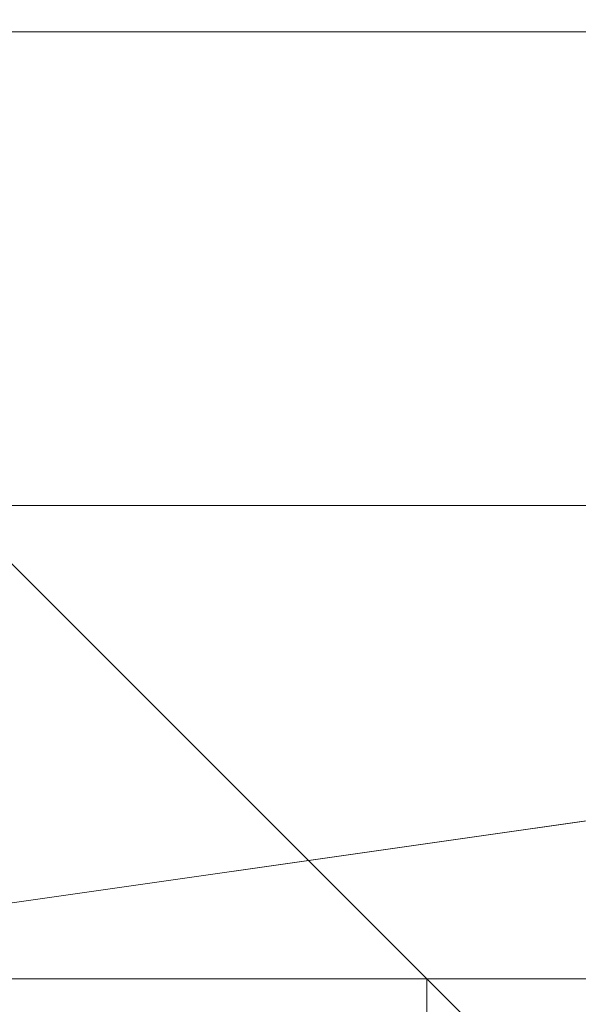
# Model space of a CAD drawing. Header units: inches. Extents: x -79624 to 52587, y -27526 to 10116.
# Tile 23 of 256: x 9790 to 9801, y -15418 to -15400. Entities that reach past the tile are written whole.
import ezdxf

# ---------------------------------------------------------------- set-up
doc = ezdxf.new("R2010")
doc.units = ezdxf.units.IN
doc.header["$MEASUREMENT"] = 0
doc.layers.add('- მექანიკური ნაწილი', color=7, linetype='Continuous', lineweight=18)
doc.layers.add('Dimensioning - General', color=7, linetype='Continuous')
doc.styles.add('GENERATED_STYLE_1', font='txt')
doc.dimstyles.new('GENERATED_STYLE__1', dxfattribs={"dimtxt": 100, "dimasz": 76, "dimexe": 0.18, "dimexo": 0.0625, "dimgap": 0, "dimtad": 0, "dimdec": 0, "dimlfac": 0.1, "dimzin": 0, "dimdsep": 46, "dimtxsty": 'GENERATED_STYLE_1', "dimblk": 'ARROWHEAD_5', "dimblk1": 'ARROWHEAD_5', "dimblk2": 'ARROWHEAD_5', "dimcen": 0.09, "dimse1": 1, "dimse2": 1, "dimclrd": 7, "dimclre": 7, "dimclrt": 7, "dimadec": 0, "dimazin": 0, "dimtfac": 1, "dimtdec": 4, "dimtmove": 0, "dimatfit": 3, "dimfxl": 1, "dimtolj": 1, "dimtzin": 0, "dimarcsym": 0})
doc.dimstyles.new('GENERATED_STYLE__2', dxfattribs={"dimtxt": 100, "dimasz": 76, "dimexe": 0.18, "dimexo": 0.0625, "dimgap": 0, "dimtad": 0, "dimtih": 1, "dimtoh": 1, "dimdec": 0, "dimlfac": 0.1, "dimzin": 0, "dimdsep": 46, "dimtxsty": 'GENERATED_STYLE_1', "dimblk": 'ARROWHEAD_5', "dimblk1": 'ARROWHEAD_5', "dimblk2": 'ARROWHEAD_5', "dimcen": 0.09, "dimse1": 1, "dimse2": 1, "dimclrd": 7, "dimclre": 7, "dimclrt": 7, "dimadec": 0, "dimazin": 0, "dimtfac": 1, "dimtdec": 4, "dimtmove": 0, "dimatfit": 3, "dimfxl": 1, "dimtolj": 1, "dimtzin": 0, "dimarcsym": 0})

# ---------------------------------------------------------------- blocks, each defined once
blk = doc.blocks.new('ARROWHEAD_5')
at = {"linetype": 'Continuous', "lineweight": 0}
blk.add_hatch(color=0, dxfattribs=at).paths.add_polyline_path([(-1, 0.2679), (0, 0), (-1, -0.2679)])
at = {"color": 0, "linetype": 'Continuous', "lineweight": 0}
blk.add_line((0, 0), (-1, 0), dxfattribs=at)
blk = doc.blocks.new('*D249')
at = {"layer": 'Defpoints', "color": 0, "linetype": 'Continuous', "transparency": 16777216}
for p in [(358.556, 209.203), (25258.556, 209.203), (1258.556, -26125.722)]:
    blk.add_point(p, dxfattribs=at)
at = {"layer": 'Dimensioning - General', "color": 7, "linetype": 'Continuous', "lineweight": -2, "transparency": 16777216}
for p, q in [((358.556, 133.203), (358.556, -12795.724)), ((358.556, -26049.722), (358.556, -13148.104))]:
    blk.add_line(p, q, dxfattribs=at)
at = {"layer": 'Dimensioning - General', "color": 7, "linetype": 'Continuous', "lineweight": -2, "transparency": 16777216, "xscale": 76.00000000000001, "yscale": 76.00000000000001, "zscale": 76.00000000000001}
for p, rotation in [((358.556, 209.203), 90), ((358.556, -26125.722), 270)]:
    blk.add_blockref('ARROWHEAD_5', p, dxfattribs=dict(at, rotation=rotation))
at = {"layer": 'Dimensioning - General', "color": 7, "linetype": 'Continuous', "lineweight": 13, "transparency": 16777216, "insert": (358.556, -12971.914), "char_height": 100, "attachment_point": 5, "rotation": 90, "style": 'GENERATED_STYLE_1'}
blk.add_mtext('\\A1;2633', dxfattribs=at)
blk = doc.blocks.new('*D264')
at = {"layer": 'Defpoints', "color": 0, "linetype": 'Continuous', "transparency": 16777216}
for p in [(7428.968, -14429.123), (51186.628, -26125.722), (51186.628, -26425.722)]:
    blk.add_point(p, dxfattribs=at)
at = {"layer": 'Dimensioning - General', "color": 7, "linetype": 'Continuous', "lineweight": -2, "transparency": 16777216}
for p, q in [((7504.968, -26425.722), (29120.843, -26425.722)), ((51110.628, -26425.722), (29468.462, -26425.722))]:
    blk.add_line(p, q, dxfattribs=at)
at = {"layer": 'Dimensioning - General', "color": 7, "linetype": 'Continuous', "lineweight": -2, "transparency": 16777216, "xscale": 76.00000000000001, "yscale": 76.00000000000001, "zscale": 76.00000000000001, "rotation": 180}
blk.add_blockref('ARROWHEAD_5', (7428.968, -26425.722), dxfattribs=at)
at = {"layer": 'Dimensioning - General', "color": 7, "linetype": 'Continuous', "lineweight": -2, "transparency": 16777216, "xscale": 76.00000000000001, "yscale": 76.00000000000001, "zscale": 76.00000000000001}
blk.add_blockref('ARROWHEAD_5', (51186.628, -26425.722), dxfattribs=at)
at = {"layer": 'Dimensioning - General', "color": 7, "linetype": 'Continuous', "lineweight": 13, "transparency": 16777216, "insert": (29294.653, -26425.722), "char_height": 100, "attachment_point": 5, "style": 'GENERATED_STYLE_1'}
blk.add_mtext('\\A1;4376', dxfattribs=at)
blk = doc.blocks.new('*D276')
at = {"layer": 'Defpoints', "color": 0, "linetype": 'Continuous', "transparency": 16777216}
for p in [(7428.968, -14429.123), (51786.628, -14429.123), (4328.728, -18360.584)]:
    blk.add_point(p, dxfattribs=at)
at = {"layer": 'Dimensioning - General', "color": 7, "linetype": 'Continuous', "lineweight": -2, "transparency": 16777216}
for p, q in [((51786.628, -14505.123), (51786.628, -16274.383)), ((51786.628, -18284.584), (51786.628, -16531.526))]:
    blk.add_line(p, q, dxfattribs=at)
at = {"layer": 'Dimensioning - General', "color": 7, "linetype": 'Continuous', "lineweight": -2, "transparency": 16777216, "xscale": 76.00000000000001, "yscale": 76.00000000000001, "zscale": 76.00000000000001}
for p, rotation in [((51786.628, -14429.123), 90), ((51786.628, -18360.584), 270)]:
    blk.add_blockref('ARROWHEAD_5', p, dxfattribs=dict(at, rotation=rotation))
at = {"layer": 'Dimensioning - General', "color": 7, "linetype": 'Continuous', "lineweight": 13, "transparency": 16777216, "insert": (51786.628, -16402.954), "char_height": 100, "attachment_point": 5, "rotation": 90, "style": 'GENERATED_STYLE_1'}
blk.add_mtext('\\A1;393', dxfattribs=at)

msp = doc.modelspace()

# ---------------------------------------------------------------- linework, layer by layer
at = {"layer": '- მექანიკური ნაწილი', "color": 7, "lineweight": 0}
msp.add_lwpolyline([(9842.73853, -15408.92462), (9842.73853, -14977.78728), (9779.86434, -14968.80526), (9779.86434, -15417.90665)], close=True, dxfattribs=at)
for points in [[(10282.8579, -15399.94259), (9779.86434, -15399.94259), (9779.86434, -15381.97854), (9636.15189, -15381.97854), (9636.15189, -15337.0684), (9636.15189, -15381.97854), (9636.15189, -15337.0684), (9636.15189, -15381.97854), (9636.15189, -15355.03245), (9600.22378, -15355.03245), (9600.22378, -15319.10434), (9636.15189, -15319.10434), (9636.15189, -15355.03245), (9600.22378, -15355.03245), (9636.15189, -15355.03245), (9636.15189, -15319.10434), (9636.15189, -15355.03245), (9636.15189, -15319.10434), (9779.86434, -15319.10434), (9779.86434, -15355.03245), (9636.15189, -15355.03245), (9636.15189, -15319.10434), (9779.86434, -15319.10434), (9779.86434, -15274.1942)], [(9636.15189, -15274.1942), (9636.15189, -15319.10434), (9600.22378, -15319.10434), (9600.22378, -15355.03245), (9600.22378, -15381.97854), (9636.15189, -15381.97854), (9600.22378, -15381.97854), (9600.22378, -15399.94259), (9636.15189, -15399.94259), (9636.15189, -15381.97854), (9779.86434, -15381.97854), (9779.86434, -15399.94259), (9636.15189, -15399.94259), (9779.86434, -15399.94259), (9779.86434, -15408.92462), (9779.86434, -15417.90665), (9779.86434, -15408.92462), (9779.86434, -15399.94259), (9779.86434, -15408.92462), (9779.86434, -15417.90665), (9779.86434, -15408.92462), (9779.86434, -15399.94259), (9779.86434, -15408.92462), (10282.8579, -15408.92462)], [(9779.86434, -15274.1942), (9779.86434, -15310.12231), (9779.86434, -15346.05043), (9779.86434, -15408.92462), (9779.86434, -15417.90665), (10282.8579, -15417.90665)], [(10282.8579, -15399.94259), (9779.86434, -15399.94259), (9779.86434, -15381.97854), (10282.8579, -15381.97854)], [(10282.8579, -15408.92462), (9779.86434, -15408.92462), (9779.86434, -15417.90665), (9636.15189, -15417.90665), (9636.15189, -15408.92462), (9779.86434, -15408.92462), (9779.86434, -15399.94259), (10282.8579, -15399.94259)], [(10282.8579, -15417.90665), (9779.86434, -15417.90665), (9779.86434, -15408.92462), (9779.86434, -15399.94259), (10282.8579, -15399.94259)], [(10282.8579, -15408.92462), (9779.86434, -15408.92462), (9779.86434, -15417.90665), (9788.84636, -15417.90665), (9788.84636, -15408.92462), (9779.86434, -15408.92462), (9779.86434, -15417.90665), (9636.15189, -15417.90665), (9636.15189, -15408.92462), (9779.86434, -15408.92462), (9788.84636, -15408.92462), (9788.84636, -15417.90665)], [(10282.8579, -15408.92462), (9779.86434, -15408.92462), (9779.86434, -15417.90665), (9779.86434, -15408.92462), (9779.86434, -15417.90665)], [(9842.73853, -15408.92462), (9779.86434, -15417.90665), (9842.73853, -15408.92462)], [(9779.86434, -15417.90665), (9842.73853, -15408.92462)]]:
    msp.add_lwpolyline(points, dxfattribs=at)
at = {"layer": '- მექანიკური ნაწილი', "lineweight": 0}
for points in [[(9806.81042, -15426.88868), (9815.79245, -15417.90665), (9806.81042, -15417.90665), (9806.81042, -15426.88868), (9797.82839, -15426.88868), (9788.84636, -15417.90665), (9779.86434, -15408.92462), (9788.84636, -15408.92462), (9779.86434, -15399.94259), (9779.86434, -15408.92462), (9788.84636, -15408.92462), (9797.82839, -15417.90665), (9788.84636, -15417.90665), (9797.82839, -15417.90665), (9806.81042, -15426.88868), (9815.79245, -15426.88868)], [(9788.84636, -15417.90665), (9797.82839, -15426.88868), (9806.81042, -15426.88868), (9797.82839, -15417.90665), (9797.82839, -15426.88868), (9797.82839, -15417.90665), (9806.81042, -15426.88868), (9806.81042, -15417.90665), (9815.79245, -15417.90665), (9824.77448, -15417.90665), (9815.79245, -15426.88868), (9824.77448, -15417.90665), (9815.79245, -15417.90665), (9815.79245, -15426.88868), (9806.81042, -15426.88868), (9797.82839, -15426.88868), (9797.82839, -15417.90665), (9788.84636, -15417.90665), (9779.86434, -15417.90665), (9779.86434, -15408.92462), (9788.84636, -15417.90665), (9779.86434, -15417.90665), (9788.84636, -15426.88868)], [(9788.84636, -15417.90665), (9797.82839, -15417.90665), (9788.84636, -15408.92462)], [(9788.84636, -15417.90665), (9797.82839, -15417.90665), (9788.84636, -15408.92462)], [(9788.84636, -15417.90665), (9797.82839, -15417.90665), (9788.84636, -15408.92462)], [(9797.82839, -15417.90665), (9788.84636, -15417.90665)], [(9797.82839, -15426.88868), (9797.82839, -15417.90665), (9788.84636, -15417.90665)], [(9797.82839, -15426.88868), (9797.82839, -15417.90665), (9788.84636, -15417.90665)], [(9797.82839, -15426.88868), (9797.82839, -15417.90665), (9788.84636, -15417.90665)], [(9806.81042, -15417.90665), (9806.81042, -15426.88868), (9797.82839, -15417.90665)], [(9806.81042, -15426.88868), (9806.81042, -15417.90665), (9797.82839, -15417.90665)], [(9806.81042, -15417.90665), (9806.81042, -15426.88868), (9797.82839, -15417.90665)], [(9806.81042, -15426.88868), (9806.81042, -15417.90665), (9797.82839, -15417.90665)], [(9806.81042, -15417.90665), (9806.81042, -15426.88868), (9797.82839, -15417.90665)], [(9806.81042, -15426.88868), (9806.81042, -15417.90665), (9797.82839, -15417.90665)]]:
    msp.add_lwpolyline(points, close=True, dxfattribs=at)
for points in [[(9788.84636, -15408.92462), (9797.82839, -15417.90665)], [(9797.82839, -15417.90665), (9788.84636, -15408.92462), (9797.82839, -15417.90665)], [(9797.82839, -15417.90665), (9788.84636, -15408.92462), (9797.82839, -15417.90665)], [(9797.82839, -15417.90665), (9788.84636, -15408.92462), (9797.82839, -15417.90665)], [(9797.82839, -15417.90665), (9788.84636, -15408.92462), (9797.82839, -15417.90665)], [(9797.82839, -15417.90665), (9788.84636, -15408.92462), (9797.82839, -15417.90665)], [(9797.82839, -15417.90665), (9788.84636, -15408.92462), (9797.82839, -15417.90665)], [(9797.82839, -15417.90665), (9788.84636, -15408.92462), (9797.82839, -15417.90665)], [(9797.82839, -15417.90665), (9788.84636, -15408.92462), (9797.82839, -15417.90665)], [(9797.82839, -15417.90665), (9788.84636, -15408.92462), (9797.82839, -15417.90665)], [(9797.82839, -15417.90665), (9788.84636, -15408.92462), (9797.82839, -15417.90665)], [(9797.82839, -15417.90665), (9788.84636, -15408.92462), (9797.82839, -15417.90665)], [(9797.82839, -15417.90665), (9788.84636, -15408.92462), (9797.82839, -15417.90665)], [(9797.82839, -15417.90665), (9788.84636, -15408.92462), (9797.82839, -15417.90665)], [(9788.84636, -15408.92462), (9797.82839, -15417.90665)], [(9797.82839, -15417.90665), (9788.84636, -15408.92462), (9797.82839, -15417.90665)], [(9797.82839, -15417.90665), (9788.84636, -15408.92462), (9797.82839, -15417.90665)], [(9797.82839, -15417.90665), (9788.84636, -15408.92462), (9797.82839, -15417.90665)], [(9797.82839, -15417.90665), (9788.84636, -15408.92462), (9797.82839, -15417.90665)], [(9797.82839, -15417.90665), (9788.84636, -15408.92462), (9797.82839, -15417.90665)], [(9797.82839, -15417.90665), (9788.84636, -15408.92462), (9797.82839, -15417.90665)], [(9797.82839, -15417.90665), (9788.84636, -15408.92462), (9797.82839, -15417.90665)], [(9797.82839, -15417.90665), (9788.84636, -15408.92462), (9797.82839, -15417.90665)], [(9797.82839, -15417.90665), (9788.84636, -15408.92462), (9797.82839, -15417.90665)], [(9797.82839, -15417.90665), (9788.84636, -15408.92462), (9797.82839, -15417.90665)], [(9797.82839, -15417.90665), (9788.84636, -15408.92462), (9797.82839, -15417.90665)], [(9797.82839, -15417.90665), (9788.84636, -15408.92462), (9797.82839, -15417.90665)], [(9797.82839, -15417.90665), (9788.84636, -15408.92462), (9797.82839, -15417.90665)], [(9797.82839, -15417.90665), (9788.84636, -15408.92462), (9797.82839, -15417.90665)], [(9797.82839, -15417.90665), (9788.84636, -15408.92462), (9797.82839, -15417.90665)], [(9797.82839, -15417.90665), (9788.84636, -15408.92462), (9797.82839, -15417.90665)], [(9797.82839, -15417.90665), (9788.84636, -15408.92462), (9797.82839, -15417.90665)], [(9797.82839, -15417.90665), (9788.84636, -15408.92462), (9797.82839, -15417.90665)], [(9797.82839, -15417.90665), (9788.84636, -15408.92462), (9797.82839, -15417.90665)], [(9797.82839, -15417.90665), (9788.84636, -15408.92462), (9797.82839, -15417.90665)], [(9797.82839, -15417.90665), (9788.84636, -15408.92462), (9797.82839, -15417.90665)], [(9797.82839, -15417.90665), (9788.84636, -15408.92462), (9797.82839, -15417.90665)], [(9797.82839, -15417.90665), (9788.84636, -15408.92462), (9797.82839, -15417.90665)], [(9797.82839, -15417.90665), (9788.84636, -15408.92462), (9797.82839, -15417.90665)], [(9797.82839, -15417.90665), (9788.84636, -15408.92462), (9797.82839, -15417.90665)], [(9797.82839, -15417.90665), (9788.84636, -15408.92462), (9797.82839, -15417.90665)], [(9797.82839, -15417.90665), (9788.84636, -15417.90665), (9797.82839, -15417.90665)], [(9797.82839, -15417.90665), (9788.84636, -15417.90665), (9797.82839, -15417.90665)], [(9797.82839, -15417.90665), (9788.84636, -15417.90665), (9797.82839, -15417.90665)], [(9797.82839, -15417.90665), (9788.84636, -15417.90665)], [(9788.84636, -15417.90665), (9797.82839, -15417.90665)], [(9788.84636, -15417.90665), (9797.82839, -15417.90665), (9788.84636, -15417.90665)], [(9797.82839, -15417.90665), (9788.84636, -15417.90665), (9797.82839, -15417.90665)], [(9797.82839, -15417.90665), (9788.84636, -15417.90665), (9797.82839, -15417.90665)], [(9797.82839, -15417.90665), (9788.84636, -15417.90665), (9797.82839, -15417.90665)], [(9788.84636, -15417.90665), (9797.82839, -15417.90665)], [(9788.84636, -15417.90665), (9797.82839, -15417.90665)], [(9797.82839, -15417.90665), (9788.84636, -15417.90665), (9797.82839, -15417.90665)], [(9797.82839, -15417.90665), (9788.84636, -15417.90665), (9797.82839, -15417.90665)], [(9797.82839, -15417.90665), (9788.84636, -15417.90665), (9797.82839, -15417.90665)], [(9788.84636, -15417.90665), (9797.82839, -15417.90665)], [(9788.84636, -15417.90665), (9797.82839, -15417.90665), (9788.84636, -15417.90665)], [(9797.82839, -15417.90665), (9788.84636, -15417.90665), (9797.82839, -15417.90665)], [(9797.82839, -15417.90665), (9788.84636, -15417.90665), (9797.82839, -15417.90665)], [(9797.82839, -15417.90665), (9788.84636, -15417.90665), (9797.82839, -15417.90665)], [(9788.84636, -15417.90665), (9797.82839, -15417.90665)], [(9788.84636, -15417.90665), (9797.82839, -15417.90665)], [(9797.82839, -15417.90665), (9788.84636, -15417.90665), (9797.82839, -15417.90665)], [(9797.82839, -15417.90665), (9788.84636, -15417.90665), (9797.82839, -15417.90665)], [(9797.82839, -15417.90665), (9788.84636, -15417.90665), (9797.82839, -15417.90665)], [(9788.84636, -15417.90665), (9797.82839, -15417.90665), (9788.84636, -15417.90665)], [(9797.82839, -15417.90665), (9788.84636, -15417.90665), (9797.82839, -15417.90665)], [(9797.82839, -15417.90665), (9788.84636, -15417.90665), (9797.82839, -15417.90665)], [(9797.82839, -15417.90665), (9788.84636, -15417.90665), (9797.82839, -15417.90665)], [(9797.82839, -15417.90665), (9797.82839, -15426.88868)], [(9797.82839, -15417.90665), (9797.82839, -15426.88868), (9797.82839, -15417.90665)], [(9797.82839, -15417.90665), (9797.82839, -15417.90665)], [(9797.82839, -15426.88868), (9797.82839, -15417.90665)], [(9797.82839, -15417.90665), (9806.81042, -15426.88868)], [(9797.82839, -15417.90665), (9797.82839, -15417.90665)], [(9806.81042, -15426.88868), (9797.82839, -15417.90665), (9806.81042, -15426.88868)], [(9797.82839, -15417.90665), (9797.82839, -15417.90665)], [(9806.81042, -15426.88868), (9797.82839, -15417.90665), (9806.81042, -15426.88868)], [(9797.82839, -15417.90665), (9797.82839, -15417.90665)], [(9797.82839, -15417.90665), (9797.82839, -15417.90665)], [(9806.81042, -15417.90665), (9797.82839, -15417.90665), (9806.81042, -15417.90665)], [(9797.82839, -15417.90665), (9797.82839, -15417.90665)], [(9806.81042, -15417.90665), (9797.82839, -15417.90665), (9806.81042, -15417.90665)], [(9797.82839, -15417.90665), (9797.82839, -15417.90665)], [(9806.81042, -15417.90665), (9797.82839, -15417.90665), (9806.81042, -15417.90665)], [(9797.82839, -15417.90665), (9797.82839, -15417.90665)], [(9806.81042, -15417.90665), (9797.82839, -15417.90665), (9806.81042, -15417.90665)], [(9797.82839, -15417.90665), (9797.82839, -15417.90665)], [(9806.81042, -15417.90665), (9797.82839, -15417.90665), (9806.81042, -15417.90665)], [(9797.82839, -15417.90665), (9797.82839, -15417.90665)], [(9806.81042, -15417.90665), (9797.82839, -15417.90665), (9806.81042, -15417.90665)], [(9797.82839, -15417.90665), (9797.82839, -15417.90665)], [(9806.81042, -15417.90665), (9797.82839, -15417.90665), (9806.81042, -15417.90665)], [(9797.82839, -15417.90665), (9797.82839, -15417.90665)], [(9806.81042, -15417.90665), (9797.82839, -15417.90665), (9806.81042, -15417.90665)], [(9797.82839, -15417.90665), (9797.82839, -15417.90665)], [(9806.81042, -15417.90665), (9797.82839, -15417.90665), (9806.81042, -15417.90665)], [(9797.82839, -15417.90665), (9797.82839, -15417.90665)], [(9806.81042, -15417.90665), (9797.82839, -15417.90665), (9806.81042, -15417.90665)], [(9797.82839, -15417.90665), (9797.82839, -15417.90665)], [(9806.81042, -15417.90665), (9797.82839, -15417.90665), (9806.81042, -15417.90665)], [(9797.82839, -15417.90665), (9797.82839, -15417.90665)], [(9806.81042, -15417.90665), (9797.82839, -15417.90665), (9806.81042, -15417.90665)], [(9797.82839, -15417.90665), (9797.82839, -15417.90665)], [(9806.81042, -15417.90665), (9797.82839, -15417.90665), (9806.81042, -15417.90665)], [(9797.82839, -15417.90665), (9797.82839, -15417.90665)], [(9806.81042, -15417.90665), (9797.82839, -15417.90665), (9806.81042, -15417.90665)], [(9797.82839, -15417.90665), (9797.82839, -15417.90665)], [(9797.82839, -15417.90665), (9797.82839, -15417.90665)], [(9806.81042, -15426.88868), (9797.82839, -15417.90665), (9806.81042, -15426.88868)], [(9797.82839, -15417.90665), (9797.82839, -15417.90665)], [(9806.81042, -15426.88868), (9797.82839, -15417.90665), (9806.81042, -15426.88868)], [(9797.82839, -15417.90665), (9797.82839, -15426.88868)], [(9797.82839, -15417.90665), (9797.82839, -15426.88868), (9797.82839, -15417.90665)], [(9797.82839, -15417.90665), (9797.82839, -15417.90665)], [(9797.82839, -15417.90665), (9797.82839, -15417.90665)], [(9806.81042, -15426.88868), (9797.82839, -15417.90665), (9806.81042, -15426.88868)], [(9797.82839, -15417.90665), (9797.82839, -15417.90665)], [(9806.81042, -15426.88868), (9797.82839, -15417.90665), (9806.81042, -15426.88868)], [(9797.82839, -15417.90665), (9797.82839, -15417.90665)], [(9797.82839, -15417.90665), (9797.82839, -15417.90665)], [(9806.81042, -15417.90665), (9797.82839, -15417.90665), (9806.81042, -15417.90665)], [(9797.82839, -15417.90665), (9797.82839, -15417.90665)], [(9806.81042, -15417.90665), (9797.82839, -15417.90665), (9806.81042, -15417.90665)], [(9797.82839, -15417.90665), (9797.82839, -15417.90665)], [(9806.81042, -15417.90665), (9797.82839, -15417.90665), (9806.81042, -15417.90665)], [(9797.82839, -15417.90665), (9797.82839, -15417.90665)], [(9806.81042, -15417.90665), (9797.82839, -15417.90665), (9806.81042, -15417.90665)], [(9797.82839, -15417.90665), (9797.82839, -15417.90665)], [(9806.81042, -15417.90665), (9797.82839, -15417.90665), (9806.81042, -15417.90665)], [(9797.82839, -15417.90665), (9797.82839, -15417.90665)], [(9806.81042, -15417.90665), (9797.82839, -15417.90665), (9806.81042, -15417.90665)], [(9797.82839, -15417.90665), (9797.82839, -15417.90665)], [(9806.81042, -15417.90665), (9797.82839, -15417.90665), (9806.81042, -15417.90665)], [(9797.82839, -15417.90665), (9797.82839, -15417.90665)], [(9806.81042, -15417.90665), (9797.82839, -15417.90665), (9806.81042, -15417.90665)], [(9797.82839, -15417.90665), (9797.82839, -15417.90665)], [(9806.81042, -15417.90665), (9797.82839, -15417.90665), (9806.81042, -15417.90665)], [(9797.82839, -15417.90665), (9797.82839, -15417.90665)], [(9806.81042, -15417.90665), (9797.82839, -15417.90665), (9806.81042, -15417.90665)], [(9797.82839, -15417.90665), (9797.82839, -15417.90665)], [(9806.81042, -15417.90665), (9797.82839, -15417.90665), (9806.81042, -15417.90665)], [(9797.82839, -15417.90665), (9797.82839, -15417.90665)], [(9806.81042, -15417.90665), (9797.82839, -15417.90665), (9806.81042, -15417.90665)], [(9797.82839, -15417.90665), (9797.82839, -15417.90665)], [(9806.81042, -15417.90665), (9797.82839, -15417.90665), (9806.81042, -15417.90665)], [(9797.82839, -15417.90665), (9797.82839, -15417.90665)], [(9806.81042, -15417.90665), (9797.82839, -15417.90665), (9806.81042, -15417.90665)], [(9797.82839, -15417.90665), (9797.82839, -15417.90665)], [(9797.82839, -15417.90665), (9797.82839, -15417.90665)], [(9806.81042, -15426.88868), (9797.82839, -15417.90665), (9806.81042, -15426.88868)], [(9797.82839, -15417.90665), (9797.82839, -15417.90665)], [(9806.81042, -15426.88868), (9797.82839, -15417.90665), (9806.81042, -15426.88868)], [(9806.81042, -15426.88868), (9797.82839, -15417.90665)], [(9797.82839, -15417.90665), (9797.82839, -15426.88868)], [(9797.82839, -15417.90665), (9797.82839, -15426.88868), (9797.82839, -15417.90665)], [(9797.82839, -15417.90665), (9797.82839, -15417.90665)], [(9797.82839, -15426.88868), (9797.82839, -15417.90665)], [(9797.82839, -15417.90665), (9806.81042, -15426.88868)], [(9797.82839, -15417.90665), (9797.82839, -15417.90665)], [(9806.81042, -15426.88868), (9797.82839, -15417.90665), (9806.81042, -15426.88868)], [(9797.82839, -15417.90665), (9797.82839, -15417.90665)], [(9806.81042, -15426.88868), (9797.82839, -15417.90665), (9806.81042, -15426.88868)], [(9797.82839, -15417.90665), (9797.82839, -15417.90665)], [(9797.82839, -15417.90665), (9797.82839, -15417.90665)], [(9806.81042, -15417.90665), (9797.82839, -15417.90665), (9806.81042, -15417.90665)], [(9797.82839, -15417.90665), (9797.82839, -15417.90665)], [(9806.81042, -15417.90665), (9797.82839, -15417.90665), (9806.81042, -15417.90665)], [(9797.82839, -15417.90665), (9797.82839, -15417.90665)], [(9806.81042, -15417.90665), (9797.82839, -15417.90665), (9806.81042, -15417.90665)], [(9797.82839, -15417.90665), (9797.82839, -15417.90665)], [(9806.81042, -15417.90665), (9797.82839, -15417.90665), (9806.81042, -15417.90665)], [(9797.82839, -15417.90665), (9797.82839, -15417.90665)], [(9806.81042, -15417.90665), (9797.82839, -15417.90665), (9806.81042, -15417.90665)], [(9797.82839, -15417.90665), (9797.82839, -15417.90665)], [(9806.81042, -15417.90665), (9797.82839, -15417.90665), (9806.81042, -15417.90665)], [(9797.82839, -15417.90665), (9797.82839, -15417.90665)], [(9806.81042, -15417.90665), (9797.82839, -15417.90665), (9806.81042, -15417.90665)], [(9797.82839, -15417.90665), (9797.82839, -15417.90665)], [(9806.81042, -15417.90665), (9797.82839, -15417.90665), (9806.81042, -15417.90665)], [(9797.82839, -15417.90665), (9797.82839, -15417.90665)], [(9806.81042, -15417.90665), (9797.82839, -15417.90665), (9806.81042, -15417.90665)], [(9797.82839, -15417.90665), (9797.82839, -15417.90665)], [(9806.81042, -15417.90665), (9797.82839, -15417.90665), (9806.81042, -15417.90665)], [(9797.82839, -15417.90665), (9797.82839, -15417.90665)], [(9806.81042, -15417.90665), (9797.82839, -15417.90665), (9806.81042, -15417.90665)], [(9797.82839, -15417.90665), (9797.82839, -15417.90665)], [(9806.81042, -15417.90665), (9797.82839, -15417.90665), (9806.81042, -15417.90665)], [(9797.82839, -15417.90665), (9797.82839, -15417.90665)], [(9806.81042, -15417.90665), (9797.82839, -15417.90665), (9806.81042, -15417.90665)], [(9797.82839, -15417.90665), (9797.82839, -15417.90665)], [(9806.81042, -15417.90665), (9797.82839, -15417.90665), (9806.81042, -15417.90665)], [(9797.82839, -15417.90665), (9797.82839, -15417.90665)], [(9797.82839, -15417.90665), (9797.82839, -15417.90665)], [(9806.81042, -15426.88868), (9797.82839, -15417.90665), (9806.81042, -15426.88868)], [(9797.82839, -15417.90665), (9797.82839, -15417.90665)], [(9806.81042, -15426.88868), (9797.82839, -15417.90665), (9806.81042, -15426.88868)], [(9797.82839, -15417.90665), (9797.82839, -15426.88868)]]:
    msp.add_lwpolyline(points, dxfattribs=at)

# ---------------------------------------------------------------- dimensions: what is measured, and where the dimension line sits
at = {"layer": 'Dimensioning - General', "color": 7, "linetype": 'Continuous', "lineweight": 13}
for base, p1, p2, picture, middle in [((358.55594, 209.20337), (1258.55593, -26125.72241), (25258.55593, 209.20337), '*D249', (358.55594, -12971.91402)), ((51786.62821, -14429.12325), (4328.72843, -18360.58402), (7428.96845, -14429.12325), '*D276', (51786.62821, -16402.95414))]:
    dim = msp.add_linear_dim(base=base, p1=p1, p2=p2, angle=90, dimstyle='GENERATED_STYLE__1', dxfattribs=at)
    dim.commit()
    dim.dimension.update_dxf_attribs({"geometry": picture, "text_midpoint": middle, "dimtype": 160, "text_rotation": 90})
dim = msp.add_linear_dim(base=(51186.62821, -26425.72242), p1=(7428.96845, -14429.12325), p2=(51186.62821, -26125.72241), dimstyle='GENERATED_STYLE__2', dxfattribs=at)
dim.commit()
dim.dimension.update_dxf_attribs({"geometry": '*D264', "text_midpoint": (29294.65282, -26425.72242), "dimtype": 160})

doc.saveas('drawing.dxf')
